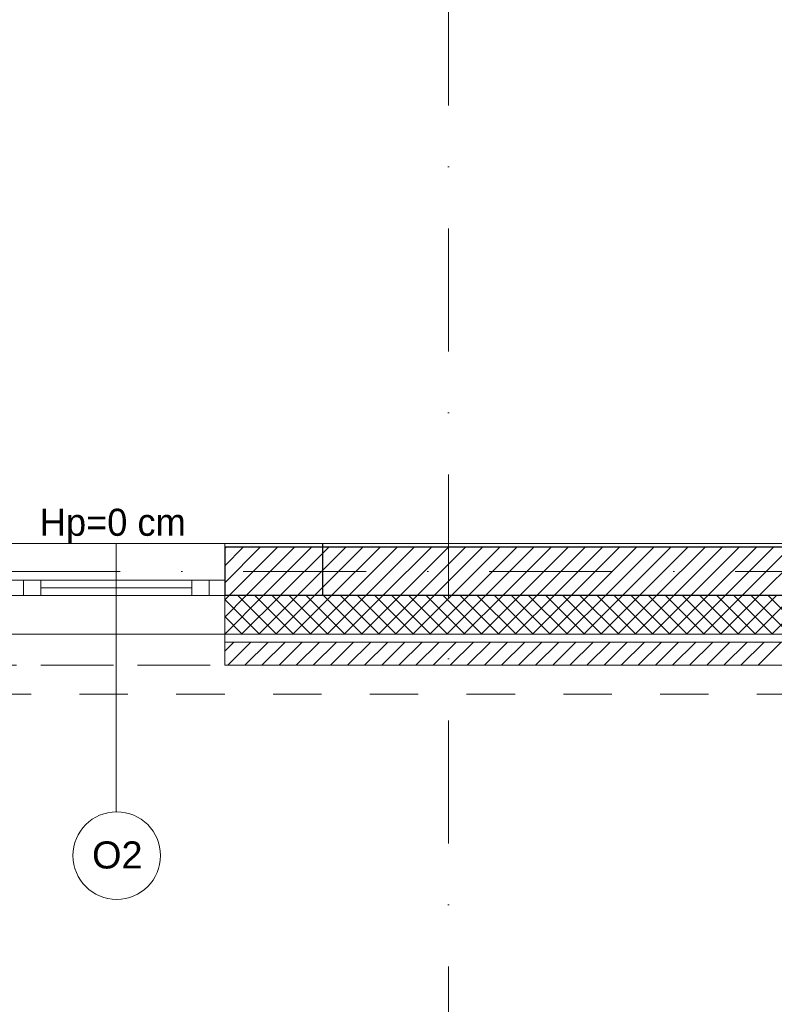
# Model space of a CAD drawing. Header units: metres. Extents: x 10441 to 19716, y -6570 to 1447.
# Tile 17 of 50: x 15337 to 15727, y -4465 to -3956. Entities that reach past the tile are written whole.
import ezdxf
from ezdxf.enums import TextEntityAlignment as Align

# ---------------------------------------------------------------- set-up
doc = ezdxf.new("R2010")
doc.units = ezdxf.units.M
doc.header["$MEASUREMENT"] = 0
doc.linetypes.add('8', pattern=[0.5, 0.25, -0.25])
doc.linetypes.add('DASHDOT', pattern=[25.4, 12.7, -6.35, 0, -6.35])
for name, color, linetype, lineweight in [('#elektryczne', 8, 'Continuous', 20), ('A_B.CIENKIE', 8, 'Continuous', 9), ('A_HACZE', 8, 'Continuous', 5), ('A_OSIE', 8, 'Continuous', 13), ('A_OZACZENIE DRZWI', 8, 'Continuous', 13), ('A_OZNACZENIA OKIEN', 8, 'Continuous', 13), ('A_PROJEKTOWANE ŚCIANY MUROWANE NOŚNE', 8, 'Continuous', 30), ('A_STAL CIENKIE', 8, 'Continuous', 0), ('A_STOLARKA', 8, 'Continuous', 5), ('A_TYNK', 8, 'Continuous', 5), ('A_WYMIARY WEWNETRZNE', 8, 'Continuous', 18)]:
    doc.layers.add(name, color=color, linetype=linetype, lineweight=lineweight)
doc.layers.add('A_OZNACZENIA WARSTW', color=8, linetype='Continuous')
doc.styles.add('ARIAL', font='arial.ttf')
doc.styles.add('m1_romans', font='romans.shx', dxfattribs={"width": 0.8})
doc.styles.add('opisy okien', font='txt', dxfattribs={"height": 15})

# ---------------------------------------------------------------- blocks, each defined once
blk = doc.blocks.new('podkład')
at = {"layer": 'A_B.CIENKIE', "color": 8, "linetype": '8', "ltscale": 50}
blk.add_line((10690.6, -2044.7), (11260.6, -2044.7), dxfattribs=at)
at = {"layer": 'A_HACZE', "color": 8, "linetype": 'Continuous'}
for p, q in [((11279, -1983.7), (11260.6, -2002.1)), ((11270.16, -1983.7), (11260.6, -1993.26)), ((11261.32, -1983.7), (11260.6, -1984.42)), ((11287.84, -1983.7), (11262.84, -2008.7)), ((11296.68, -1983.7), (11271.68, -2008.7)), ((11305.52, -1983.7), (11280.52, -2008.7)), ((11314.35, -1983.7), (11289.35, -2008.7)), ((11323.19, -1983.7), (11298.19, -2008.7)), ((11332.03, -1983.7), (11307.03, -2008.7)), ((11340.87, -1983.7), (11315.87, -2008.7)), ((11349.71, -1983.7), (11324.71, -2008.7)), ((11358.55, -1983.7), (11333.55, -2008.7)), ((11367.39, -1983.7), (11342.39, -2008.7)), ((11376.23, -1983.7), (11351.23, -2008.7)), ((11385.07, -1983.7), (11360.07, -2008.7)), ((11393.9, -1983.7), (11368.9, -2008.7)), ((11402.74, -1983.7), (11377.74, -2008.7)), ((11411.58, -1983.7), (11386.58, -2008.7)), ((11420.42, -1983.7), (11395.42, -2008.7)), ((11429.26, -1983.7), (11404.26, -2008.7)), ((11438.1, -1983.7), (11413.1, -2008.7)), ((11446.94, -1983.7), (11421.94, -2008.7)), ((11455.78, -1983.7), (11430.78, -2008.7)), ((11464.61, -1983.7), (11439.61, -2008.7)), ((11473.45, -1983.7), (11448.45, -2008.7)), ((11482.29, -1983.7), (11457.29, -2008.7)), ((11491.13, -1983.7), (11466.13, -2008.7)), ((11499.97, -1983.7), (11474.97, -2008.7)), ((11508.81, -1983.7), (11483.81, -2008.7)), ((11517.65, -1983.7), (11492.65, -2008.7)), ((11526.49, -1983.7), (11501.49, -2008.7)), ((11535.33, -1983.7), (11510.32, -2008.7)), ((11544.16, -1983.7), (11519.16, -2008.7)), ((11553, -1983.7), (11528, -2008.7)), ((11561.84, -1983.7), (11536.84, -2008.7)), ((11280.52, -2008.7), (11260.6, -2028.61)), ((11271.68, -2008.7), (11260.6, -2019.77)), ((11262.84, -2008.7), (11260.6, -2010.93)), ((11287.4, -2028.7), (11267.4, -2008.7)), ((11289.36, -2008.7), (11269.36, -2028.7)), ((11296.24, -2028.7), (11276.24, -2008.7)), ((11298.2, -2008.7), (11278.2, -2028.7)), ((11305.08, -2028.7), (11285.08, -2008.7)), ((11307.04, -2008.7), (11287.04, -2028.7)), ((11313.92, -2028.7), (11293.92, -2008.7)), ((11315.88, -2008.7), (11295.88, -2028.7)), ((11322.76, -2028.7), (11302.76, -2008.7)), ((11324.71, -2008.7), (11304.71, -2028.7)), ((11331.6, -2028.7), (11311.6, -2008.7)), ((11333.55, -2008.7), (11313.55, -2028.7)), ((11340.43, -2028.7), (11320.43, -2008.7)), ((11342.39, -2008.7), (11322.39, -2028.7)), ((11349.27, -2028.7), (11329.27, -2008.7)), ((11351.23, -2008.7), (11331.23, -2028.7)), ((11358.11, -2028.7), (11338.11, -2008.7)), ((11360.07, -2008.7), (11340.07, -2028.7)), ((11366.95, -2028.69), (11346.95, -2008.7)), ((11368.91, -2008.69), (11348.91, -2028.7)), ((11375.79, -2028.69), (11355.79, -2008.7)), ((11377.75, -2008.69), (11357.75, -2028.7)), ((11384.63, -2028.69), (11364.63, -2008.69)), ((11386.59, -2008.69), (11366.59, -2028.69)), ((11393.47, -2028.69), (11373.47, -2008.69)), ((11395.43, -2008.69), (11375.43, -2028.69)), ((11402.31, -2028.69), (11382.31, -2008.69)), ((11404.26, -2008.69), (11384.26, -2028.69)), ((11411.14, -2028.69), (11391.14, -2008.69)), ((11413.1, -2008.69), (11393.1, -2028.69)), ((11419.98, -2028.69), (11399.98, -2008.69)), ((11421.94, -2008.69), (11401.94, -2028.69)), ((11428.82, -2028.69), (11408.82, -2008.69)), ((11430.78, -2008.69), (11410.78, -2028.69)), ((11437.66, -2028.69), (11417.66, -2008.69)), ((11439.62, -2008.69), (11419.62, -2028.69)), ((11446.5, -2028.69), (11426.5, -2008.69)), ((11448.46, -2008.69), (11428.46, -2028.69)), ((11455.34, -2028.69), (11435.34, -2008.69)), ((11457.3, -2008.69), (11437.3, -2028.69)), ((11464.18, -2028.69), (11444.18, -2008.69)), ((11466.14, -2008.69), (11446.14, -2028.69)), ((11473.02, -2028.69), (11453.02, -2008.69)), ((11474.98, -2008.69), (11454.98, -2028.69)), ((11481.85, -2028.69), (11461.85, -2008.69)), ((11483.81, -2008.69), (11463.81, -2028.69)), ((11490.69, -2028.69), (11470.69, -2008.69)), ((11492.65, -2008.69), (11472.65, -2028.69)), ((11499.53, -2028.69), (11479.53, -2008.69)), ((11501.49, -2008.69), (11481.49, -2028.69)), ((11508.37, -2028.69), (11488.37, -2008.69)), ((11510.33, -2008.69), (11490.33, -2028.69)), ((11517.21, -2028.69), (11497.21, -2008.69)), ((11519.17, -2008.69), (11499.17, -2028.69)), ((11526.05, -2028.69), (11506.05, -2008.69)), ((11528.01, -2008.69), (11508.01, -2028.69)), ((11534.89, -2028.69), (11514.89, -2008.69)), ((11536.85, -2008.69), (11516.85, -2028.69)), ((11543.73, -2028.69), (11523.73, -2008.69)), ((11545.69, -2008.69), (11525.69, -2028.69)), ((11552.57, -2028.69), (11532.57, -2008.69)), ((11554.53, -2008.69), (11534.53, -2028.69)), ((11561.4, -2028.69), (11541.4, -2008.69)), ((11563.36, -2008.69), (11543.36, -2028.69)), ((11278.56, -2028.7), (11260.6, -2010.74)), ((11269.72, -2028.7), (11260.6, -2019.57)), ((11260.88, -2028.7), (11260.6, -2028.41)), ((11265.35, -2032.7), (11260.6, -2037.45)), ((11274.19, -2032.7), (11262.19, -2044.7)), ((11283.03, -2032.7), (11271.03, -2044.7)), ((11291.87, -2032.7), (11279.87, -2044.7)), ((11300.71, -2032.7), (11288.71, -2044.7)), ((11309.55, -2032.7), (11297.55, -2044.7)), ((11318.39, -2032.7), (11306.39, -2044.7)), ((11327.23, -2032.7), (11315.23, -2044.7)), ((11336.07, -2032.7), (11324.07, -2044.7)), ((11344.9, -2032.7), (11332.9, -2044.7)), ((11353.74, -2032.7), (11341.74, -2044.7)), ((11362.58, -2032.7), (11350.58, -2044.7)), ((11371.42, -2032.7), (11359.42, -2044.7)), ((11380.26, -2032.7), (11368.26, -2044.7)), ((11389.1, -2032.7), (11377.1, -2044.7)), ((11397.94, -2032.7), (11385.94, -2044.7)), ((11406.78, -2032.7), (11394.78, -2044.7)), ((11415.61, -2032.7), (11403.61, -2044.7)), ((11424.45, -2032.7), (11412.45, -2044.7)), ((11433.29, -2032.7), (11421.29, -2044.7)), ((11442.13, -2032.7), (11430.13, -2044.7)), ((11450.97, -2032.7), (11438.97, -2044.7)), ((11459.81, -2032.7), (11447.81, -2044.7)), ((11468.65, -2032.7), (11456.65, -2044.7)), ((11477.49, -2032.7), (11465.49, -2044.7)), ((11486.33, -2032.7), (11474.33, -2044.7)), ((11495.16, -2032.7), (11483.16, -2044.7)), ((11504, -2032.7), (11492, -2044.7)), ((11512.84, -2032.7), (11500.84, -2044.7)), ((11521.68, -2032.7), (11509.68, -2044.7)), ((11530.52, -2032.7), (11518.52, -2044.7)), ((11539.36, -2032.7), (11527.36, -2044.7)), ((11548.2, -2032.7), (11536.2, -2044.7))]:
    blk.add_line(p, q, dxfattribs=at)
at = {"layer": 'A_OSIE', "color": 8, "linetype": 'DASHDOT', "ltscale": 5}
for p, q in [((11376.3, -675.15), (11376.3, -2335.96)), ((14256.99, -1996.2), (10108.73, -1996.2))]:
    blk.add_line(p, q, dxfattribs=at)
at = {"layer": 'A_OZNACZENIA OKIEN', "color": 8}
blk.add_line((11204.6, -2120.21), (11204.6, -1981.7), dxfattribs=at)
at = {"layer": 'A_OZNACZENIA WARSTW', "color": 8, "linetype": 'Continuous'}
blk.add_line((11311.38, -2008.7), (11311.38, -1981.7), dxfattribs=at)
at = {"layer": 'A_PROJEKTOWANE ŚCIANY MUROWANE NOŚNE', "color": 8}
for p, q in [((11578.79, -1983.7), (11260.6, -1983.7)), ((11260.6, -1983.7), (11260.6, -2008.7)), ((11689.79, -2008.7), (11260.6, -2008.7))]:
    blk.add_line(p, q, dxfattribs=at)
at = {"layer": 'A_STAL CIENKIE', "color": 8, "linetype": '8', "ltscale": 100}
for p, q in [((10470.62, -2044.7), (13910.62, -2044.7)), ((13910.62, -2059.7), (10470.62, -2059.7))]:
    blk.add_line(p, q, dxfattribs=at)
at = {"layer": 'A_STOLARKA', "color": 8}
for p, q in [((11260.6, -1981.7), (11148.6, -1981.7)), ((11260.6, -2028.7), (11260.6, -1981.7)), ((11148.6, -2000.7), (11260.6, -2000.7)), ((11156.6, -2000.7), (11148.6, -2000.7)), ((11156.6, -2008.7), (11156.6, -2000.7)), ((11165.6, -2000.7), (11156.6, -2000.7)), ((11156.6, -2000.7), (11156.6, -2008.7)), ((11165.6, -2008.7), (11165.6, -2000.7)), ((11252.6, -2000.7), (11243.6, -2000.7)), ((11243.6, -2000.7), (11243.6, -2008.7)), ((11260.6, -2000.7), (11252.6, -2000.7)), ((11252.6, -2000.7), (11252.6, -2008.7)), ((11252.6, -2008.7), (11252.6, -2000.7)), ((11260.6, -2000.7), (11252.6, -2000.7)), ((11252.6, -2000.7), (11252.6, -2008.7)), ((11260.6, -2008.7), (11260.6, -2000.7)), ((11260.6, -2008.7), (11260.6, -2000.7)), ((11148.6, -2008.7), (11156.6, -2008.7)), ((11156.6, -2008.7), (11260.6, -2008.7)), ((11156.6, -2008.7), (11165.6, -2008.7)), ((11165.6, -2004.7), (11243.6, -2004.7)), ((11243.6, -2008.7), (11252.6, -2008.7)), ((11252.6, -2008.7), (11260.6, -2008.7)), ((11252.6, -2008.7), (11260.6, -2008.7)), ((11148.6, -2028.7), (11260.6, -2028.7))]:
    blk.add_line(p, q, dxfattribs=at)
at = {"layer": 'A_TYNK', "color": 8, "linetype": 'Continuous'}
for p, q in [((11576.79, -1981.7), (11260.6, -1981.7)), ((11689.79, -2028.7), (11260.6, -2028.7)), ((11260.6, -2028.7), (11260.6, -2044.7)), ((11689.79, -2028.7), (11260.6, -2028.7)), ((11689.79, -2032.7), (11260.6, -2032.7)), ((11689.79, -2044.7), (11260.6, -2044.7))]:
    blk.add_line(p, q, dxfattribs=at)
at = {"layer": 'A_WYMIARY WEWNETRZNE', "color": 8, "linetype": 'Continuous'}
blk.add_circle((11204.81, -2143.01), 22.63, dxfattribs=at)
at = {"layer": 'A_OZACZENIE DRZWI', "color": 8, "ltscale": 0.1, "style": 'm1_romans', "width": 0.8}
for rotation, p in [(98.4861, (12735.07, -773.13)), (360, (12573.8, -1012.7)), (90, (11565.29, -1150.14)), (90, (11872.29, -1150.14)), (90, (12230.03, -1245.64)), (90, (12385.87, -1249.44)), (90, (11565.29, -1370.89)), (90, (11872.29, -1370.89)), (90, (12230.03, -1370.89)), (90, (12389.3, -1370.89)), (90, (11748.79, -1556.15)), (90, (11986.6, -1556.15)), (90, (12389.3, -1556.15)), (360, (12235.05, -1664.2)), (360, (12235.05, -1880.2)), (90, (11745.78, -2001.94))]:
    blk.add_attdef('SZEROKOSC', text='', height=10, rotation=rotation, dxfattribs=at).set_placement(p, align=Align.BOTTOM_CENTER)
for rotation, p in [(98.4861, (12738.56, -773.47)), (360, (12572.95, -1016.09)), (90, (11568.68, -1150.99)), (90, (11875.68, -1150.99)), (90, (12233.42, -1246.49)), (90, (12389.27, -1250.29)), (90, (11568.68, -1371.74)), (90, (11875.68, -1371.74)), (90, (12233.42, -1371.74)), (90, (12392.69, -1371.74)), (90, (11752.19, -1557)), (90, (11990, -1557)), (90, (12392.69, -1557)), (360, (12234.2, -1667.59)), (360, (12234.2, -1883.59)), (90, (11749.18, -2002.79))]:
    blk.add_attdef('WYSOKOSC', text='', height=10, rotation=rotation, dxfattribs=at).set_placement(p, align=Align.TOP_CENTER)
at = {"layer": 'A_OZNACZENIA OKIEN', "color": 8, "linetype": 'Continuous', "lineweight": 18}
for s, style, p in [('Hp=0 cm', 'opisy okien', (11165.05, -1977.81)), ('O2', 'ARIAL', (11192.09, -2149.67))]:
    blk.add_text(s, height=14, dxfattribs=dict(at, style=style)).set_placement(p)
at = {"layer": 'A_OZNACZENIA OKIEN', "color": 8, "ltscale": 0.1, "style": 'm1_romans', "width": 0.8}
for rotation, p in [(278.8676, (13403.28, -587.56)), (278.8676, (13013.44, -645.27)), (278.8676, (12475.3, -724.92)), (278.8676, (12253.72, -757.72)), (0, (14011.09, -903.42)), (278.8676, (11051.11, -935.72)), (278.8676, (10670.26, -992.09)), (0, (14011.09, -1578.09)), (90, (10823, -2081.55)), (90, (11208, -2081.55)), (90, (11974, -2081.55)), (90, (13179.19, -2081.55)), (90, (13543.19, -2081.55))]:
    blk.add_attdef('WYSOKOSC', text='', height=10, rotation=rotation, dxfattribs=at).set_placement(p, align=Align.TOP_CENTER)
for rotation, p in [(278.8676, (13373.71, -593.04)), (278.8676, (12983.87, -650.74)), (278.8676, (12445.73, -730.4)), (278.8676, (12224.15, -763.19)), (0, (14017.48, -900.03)), (278.8676, (11021.54, -941.2)), (278.8676, (10640.69, -997.57)), (0, (14017.48, -1574.7)), (90, (10819.6, -2080.7)), (90, (11204.6, -2080.7)), (90, (11970.6, -2080.7)), (90, (13175.8, -2080.7)), (90, (13539.8, -2080.7))]:
    blk.add_attdef('SZEROKOSC', text='', height=10, rotation=rotation, dxfattribs=at).set_placement(p, align=Align.BOTTOM_CENTER)

msp = doc.modelspace()

# ---------------------------------------------------------------- block references
at = {"layer": '#elektryczne', "color": 8, "linetype": 'Continuous', "lineweight": 18}
msp.add_blockref('podkład', (4182.37, -2244.78), dxfattribs=at)

doc.saveas('drawing.dxf')
